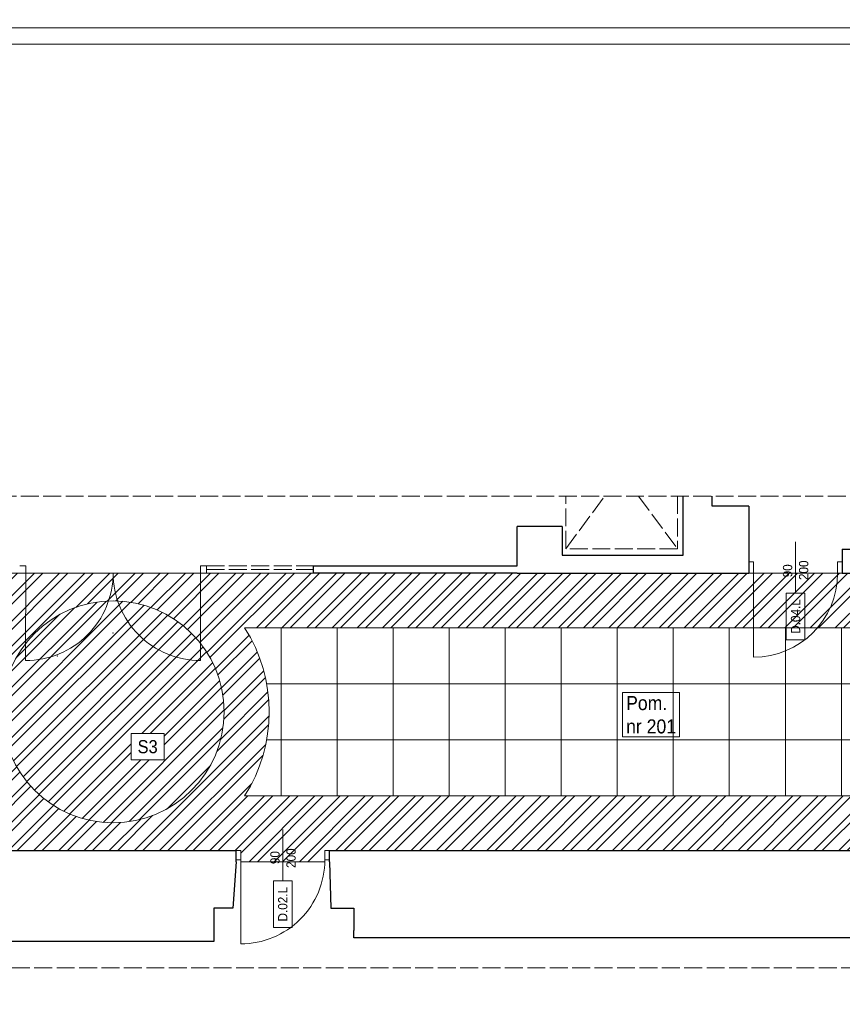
# Model space of a CAD drawing. Header units: centimetres. Extents: x 695802 to 711011, y 25963 to 44188.
# Tile 21 of 157: x 704576 to 705457, y 29262 to 30316. Entities that reach past the tile are written whole.
import ezdxf

# ---------------------------------------------------------------- set-up
doc = ezdxf.new("R2010")
doc.units = ezdxf.units.CM
doc.linetypes.add('ACAD_ISO02W100', pattern=[15, 12, -3])
doc.layers.add('Obrys powierzchni', color=50, linetype='Continuous', lineweight=9, plot=False)
doc.layers.add('Przekrojowa', color=253, linetype='Continuous', lineweight=25)
doc.layers.add('Widokowa', color=140, linetype='Continuous', lineweight=9)
for name, color, linetype, lineweight, true_color in [('S3_drzwi_nowe', 7, 'Continuous', 9, 0x00f900), ('S3_opis pomieszczeń', 7, 'Continuous', 0, 0xb5b5b5), ('S3_sufit S2', 7, 'Continuous', 5, 0x7f7f7f), ('S3_sufit S3', 7, 'Continuous', 5, 0x7f7f7f)]:
    doc.layers.add(name, color=color, linetype=linetype, lineweight=lineweight, true_color=true_color)
doc.styles.add('ARIELCE', font='arial.ttf', dxfattribs={"width": 0.9})

# ---------------------------------------------------------------- blocks, each defined once
blk = doc.blocks.new('zw$C566')
at = {"layer": 'S3_drzwi_nowe'}
blk.add_line((0, 27.5), (0, -27.5), dxfattribs=at)
at = {"layer": 'S3_drzwi_nowe', "ltscale": 1.6}
for points in [[(-50, 5), (-45, 5), (-45, -5), (-50, -5)], [(45, 5), (50, 5), (50, -5), (45, -5)]]:
    blk.add_lwpolyline(points, close=True, dxfattribs=at)
blk.add_lwpolyline([(-45, -5), (-45, -95, 0.414214), (45, -5)], format="xyb", dxfattribs=at)
at = {"layer": 'S3_drzwi_nowe'}
blk.add_lwpolyline([(10, -77.5), (10, -27.5), (-10, -27.5), (-10, -77.5)], close=True, dxfattribs=at)

msp = doc.modelspace()

# ---------------------------------------------------------------- hatches: boundary and pattern name
at = {"layer": 'S3_sufit S3', "ltscale": 1.6}
h = msp.add_hatch(dxfattribs=at)
h.set_pattern_fill('ANSI32', color=256, scale=2)
h.set_pattern_definition([(45, (704557.489, 29456.078), (-13.4704, 13.4704), []), (45, (704566.47, 29456.078), (-13.4704, 13.4704), [])])
h.paths.add_polyline_path([(704557.5, 29574.9, 1), (704795.1, 29574.9, 1)])

# ---------------------------------------------------------------- linework, layer by layer
at = {"layer": 'Obrys powierzchni', "ltscale": 1.6}
for points in [[(704052.6, 33277.3), (706152.6, 33277.3), (706152.6, 30307.3), (704052.6, 30307.3)], [(703182.6, 28207.3), (703182.6, 30307.3), (706152.6, 30307.3), (706152.6, 28207.3)], [(703200.1, 28224.8), (703200.1, 30289.8), (706135.1, 30289.8), (706135.1, 28224.8)]]:
    msp.add_lwpolyline(points, close=True, dxfattribs=at)
at = {"layer": 'Przekrojowa', "ltscale": 1.6}
for p, q in [((705286.6, 29742.7), (705286.6, 29806)), ((705317.9, 29795), (705317.9, 29806)), ((705357.1, 29795), (705317.9, 29795)), ((705357.1, 29795), (705357.1, 29723.4)), ((705109, 29731.4), (705109, 29773.4)), ((705157, 29773.4), (705109, 29773.4)), ((705157, 29773.4), (705157, 29742.7)), ((705457.1, 29749), (705457.1, 29723.4)), ((705457.1, 29749), (705470.5, 29749)), ((705157, 29742.7), (705286.6, 29742.7)), ((704890.9, 29723.4), (704890.9, 29731.4)), ((704890.9, 29731.4), (705109, 29731.4)), ((705109, 29723.4), (704890.9, 29723.4)), ((705109, 29723.4), (705357.1, 29723.4)), ((705457.1, 29723.4), (705601.7, 29723.4)), ((704412, 29426.4), (704808, 29426.4)), ((704808, 29414.4), (704808, 29426.4)), ((704908, 29426.4), (705602.6, 29426.4)), ((704908, 29414.4), (704908, 29426.4)), ((704808, 29414.4), (704804.6, 29364.8)), ((704908, 29414.4), (704909.3, 29364.8)), ((704804.6, 29364.8), (704784, 29364.8)), ((704784, 29364.8), (704784, 29328.8)), ((704909.3, 29364.8), (704934, 29364.8)), ((704934, 29364.8), (704934, 29340.8)), ((704934, 29332.8), (704934, 29340.8)), ((705093.7, 29332.8), (704934, 29332.8)), ((705557.7, 29332.8), (705093.7, 29332.8)), ((704784, 29328.8), (704435, 29328.8))]:
    msp.add_line(p, q, dxfattribs=at)
at = {"layer": 'S3_drzwi_nowe'}
for p, q in [((705407.1, 29701.9), (705407.1, 29756.9)), ((705362.1, 29723.4), (705362.1, 29633.4))]:
    msp.add_line(p, q, dxfattribs=at)
at = {"layer": 'S3_drzwi_nowe', "color": 0}
for p, q in [((704582.8, 29731.4), (704576.3, 29731.4)), ((704576.3, 29723.4), (704582.8, 29723.4)), ((704582.8, 29731.4), (704582.6, 29629.9)), ((704769.8, 29731.4), (704776.3, 29731.4)), ((704769.8, 29731.4), (704769.9, 29629.9)), ((704776.3, 29723.4), (704769.8, 29723.4))]:
    msp.add_line(p, q, dxfattribs=at)
at = {"layer": 'S3_drzwi_nowe'}
for points in [[(705362.1, 29735.4), (705357.1, 29735.4), (705357.1, 29723.4), (705362.1, 29723.4)], [(705457.1, 29735.4), (705452.1, 29735.4), (705452.1, 29723.4), (705457.1, 29723.4)], [(705417.1, 29652), (705417.1, 29702), (705397.1, 29702), (705397.1, 29652)]]:
    msp.add_lwpolyline(points, close=True, dxfattribs=at)
at = {"layer": 'S3_drzwi_nowe', "color": 0}
for centre, start, end in [((704582.8, 29723.4), 269.9148, 0), ((704769.8, 29723.4), 179.9715, 270.0852)]:
    msp.add_arc(centre, 93.5, start, end, dxfattribs=at)
at = {"layer": 'S3_drzwi_nowe'}
msp.add_arc((705362.1, 29723.4), 90, 270, 0, dxfattribs=at)
at = {"layer": 'S3_sufit S2', "ltscale": 1.6}
for points in [[(704840.7, 29604.9), (704856.1, 29604.9), (704856.1, 29664.9), (704817.1, 29664.9)], [(704840.7, 29544.9), (704856.1, 29544.9), (704856.1, 29604.9), (704840.7, 29604.9)], [(704817.1, 29484.9), (704856.1, 29484.9), (704856.1, 29544.9), (704840.7, 29544.9)]]:
    msp.add_lwpolyline(points, dxfattribs=at)
for points in [[(704856.1, 29604.9), (704916.1, 29604.9), (704916.1, 29664.9), (704856.1, 29664.9)], [(704916.1, 29604.9), (704976.1, 29604.9), (704976.1, 29664.9), (704916.1, 29664.9)], [(704976.1, 29604.9), (705036.1, 29604.9), (705036.1, 29664.9), (704976.1, 29664.9)], [(705036.1, 29604.9), (705096.1, 29604.9), (705096.1, 29664.9), (705036.1, 29664.9)], [(705096.1, 29604.9), (705156.1, 29604.9), (705156.1, 29664.9), (705096.1, 29664.9)], [(705156.1, 29604.9), (705216.1, 29604.9), (705216.1, 29664.9), (705156.1, 29664.9)], [(705216.1, 29604.9), (705276.1, 29604.9), (705276.1, 29664.9), (705216.1, 29664.9)], [(705276.1, 29604.9), (705336.1, 29604.9), (705336.1, 29664.9), (705276.1, 29664.9)], [(705336.1, 29604.9), (705396.1, 29604.9), (705396.1, 29664.9), (705336.1, 29664.9)], [(705396.1, 29604.9), (705456.1, 29604.9), (705456.1, 29664.9), (705396.1, 29664.9)], [(705456.1, 29604.9), (705516.1, 29604.9), (705516.1, 29664.9), (705456.1, 29664.9)], [(704856.1, 29544.9), (704916.1, 29544.9), (704916.1, 29604.9), (704856.1, 29604.9)], [(704916.1, 29544.9), (704976.1, 29544.9), (704976.1, 29604.9), (704916.1, 29604.9)], [(704976.1, 29544.9), (705036.1, 29544.9), (705036.1, 29604.9), (704976.1, 29604.9)], [(705036.1, 29544.9), (705096.1, 29544.9), (705096.1, 29604.9), (705036.1, 29604.9)], [(705096.1, 29544.9), (705156.1, 29544.9), (705156.1, 29604.9), (705096.1, 29604.9)], [(705156.1, 29544.9), (705216.1, 29544.9), (705216.1, 29604.9), (705156.1, 29604.9)], [(705336.1, 29544.9), (705396.1, 29544.9), (705396.1, 29604.9), (705336.1, 29604.9)], [(705396.1, 29544.9), (705456.1, 29544.9), (705456.1, 29604.9), (705396.1, 29604.9)], [(705456.1, 29544.9), (705516.1, 29544.9), (705516.1, 29604.9), (705456.1, 29604.9)], [(704856.1, 29484.9), (704916.1, 29484.9), (704916.1, 29544.9), (704856.1, 29544.9)], [(704916.1, 29484.9), (704976.1, 29484.9), (704976.1, 29544.9), (704916.1, 29544.9)], [(704976.1, 29484.9), (705036.1, 29484.9), (705036.1, 29544.9), (704976.1, 29544.9)], [(705036.1, 29484.9), (705096.1, 29484.9), (705096.1, 29544.9), (705036.1, 29544.9)], [(705096.1, 29484.9), (705156.1, 29484.9), (705156.1, 29544.9), (705096.1, 29544.9)], [(705156.1, 29484.9), (705216.1, 29484.9), (705216.1, 29544.9), (705156.1, 29544.9)], [(705336.1, 29484.9), (705396.1, 29484.9), (705396.1, 29544.9), (705336.1, 29544.9)], [(705396.1, 29484.9), (705456.1, 29484.9), (705456.1, 29544.9), (705396.1, 29544.9)], [(705456.1, 29484.9), (705516.1, 29484.9), (705516.1, 29544.9), (705456.1, 29544.9)]]:
    msp.add_lwpolyline(points, close=True, dxfattribs=at)
msp.add_circle((704676.3, 29574.9), 118.8, dxfattribs=at)
msp.add_arc((704676.3, 29574.9), 167.1, 327.4164, 32.5836, dxfattribs=at)
for p in [(704676.3, 29659.4), (704616.5, 29634.6), (704736.1, 29634.6)]:
    msp.add_point(p, dxfattribs=at)
at = {"layer": 'Widokowa', "linetype": 'ACAD_ISO02W100', "ltscale": 1.6}
for p, q in [((703425.5, 29806), (705964.9, 29806)), ((705161.1, 29749.6), (705203, 29806)), ((705161.1, 29749.6), (705161.1, 29806)), ((705238.8, 29806), (705280.7, 29749.6)), ((705280.7, 29806), (705280.7, 29749.6)), ((705280.7, 29749.6), (705161.1, 29749.6)), ((704582.8, 29723.4), (704769.8, 29723.4)), ((704776.3, 29731.4), (704890.9, 29731.4)), ((704776.3, 29731.4), (704776.3, 29723.4)), ((704776.3, 29727.4), (704890.9, 29727.4)), ((704776.3, 29723.4), (704890.9, 29723.4)), ((705457.1, 29723.4), (705357.1, 29723.4)), ((703511.9, 29300.7), (705932.3, 29300.7))]:
    msp.add_line(p, q, dxfattribs=at)

# ---------------------------------------------------------------- block references
at = {"layer": 'S3_drzwi_nowe'}
msp.add_blockref('zw$C566', (704858, 29421.4), dxfattribs=at)

# ---------------------------------------------------------------- texts
at = {"layer": 'S3_drzwi_nowe', "char_height": 10, "style": 'ARIELCE'}
for s, insert, width, attachment_point, rotation in [('{\\fArial|b0|i0|c238|p34;200}', (705410.7, 29716), 19.356, 1, 90.0247), ('{\\fArial|b0|i0|c238|p34;90}', (705393.5, 29718.9), 18.526, 1, 90.0247), ('{\\fArial|b0|i0|c238|p34;D.04.L}', (705407.1, 29677), 49.992, 5, 89.9762), ('{\\fArial|b0|i0|c238|p34;200}', (704861.8, 29428.7), 19.356, 3, 89.9762), ('{\\fArial|b0|i0|c238|p34;90}', (704844.6, 29425.8), 18.526, 3, 89.9762), ('{\\fArial|b0|i0|c238|p34;D.02.L}', (704858, 29368.9), 49.992, 5, 89.9762)]:
    msp.add_mtext(s, dxfattribs=dict(at, insert=insert, width=width, attachment_point=attachment_point, rotation=rotation))

# ---------------------------------------------------------------- next in the draw order: texts
at = {"layer": 'S3_opis pomieszczeń', "insert": (705225.6, 29591.8), "char_height": 7.5, "attachment_point": 1, "style": 'ARIELCE', "bg_fill": 18}
msp.add_mtext('{\\fArial|b0|i0|c238|p34;\\H2x;Pom.\\Pnr 201}', dxfattribs=at)

# ---------------------------------------------------------------- next in the draw order: hatches: boundary and pattern name
at = {"layer": 'S3_sufit S3', "ltscale": 1.6}
h = msp.add_hatch(dxfattribs=at)
h.set_pattern_fill('ANSI32', color=256, scale=2)
h.set_pattern_definition([(45, (703582.535, 29414.365), (-13.47038, 13.47038), []), (45, (703591.515, 29414.365), (-13.47038, 13.47038), [])])
h.paths.add_polyline_path([(703582.5, 29723.4), (703633.3, 29426.4), (704089.8, 29426.4), (704089.8, 29414.4), (704179.8, 29414.4), (704179.8, 29426.4), (704249, 29426.4), (704249, 29457.7), (704412, 29457.7), (704412, 29426.4), (704813, 29426.4), (704813, 29414.4), (704903, 29414.4), (704903, 29426.4), (705607.6, 29426.4), (705607.6, 29414.4), (705697.6, 29414.4), (705697.6, 29426.4), (705746.9, 29426.4), (705746.9, 29447.4), (705787.4, 29447.4), (705791.6, 29513.1), (705851.5, 29509.3), (705859, 29619), (705798.7, 29622.9), (705807.4, 29758.4), (705604.8, 29771.5), (705601.7, 29723.4)])
h.paths.add_polyline_path([(704856.1, 29544.9), (704916.1, 29544.9), (704976.1, 29544.9), (705036.1, 29544.9), (705096.1, 29544.9), (705156.1, 29544.9), (705216.1, 29544.9), (705276.1, 29544.9), (705336.1, 29544.9), (705396.1, 29544.9), (705456.1, 29544.9), (705516.1, 29544.9), (705576.1, 29544.9), (705636.1, 29544.9), (705636.1, 29604.9), (705576.1, 29604.9), (705516.1, 29604.9), (705456.1, 29604.9), (705396.1, 29604.9), (705336.1, 29604.9), (705276.1, 29604.9), (705216.1, 29604.9), (705156.1, 29604.9), (705096.1, 29604.9), (705036.1, 29604.9), (704976.1, 29604.9), (704916.1, 29604.9), (704856.1, 29604.9), (704856.1, 29544.9)], flags=0)
h.paths.add_polyline_path([(703656.5, 29484.9), (703716.5, 29484.9), (703776.5, 29484.9), (703836.5, 29484.9), (703896.5, 29484.9), (703956.5, 29484.9), (704016.5, 29484.9), (704076.5, 29484.9), (704136.5, 29484.9), (704196.5, 29484.9), (704256.5, 29484.9), (704316.5, 29484.9), (704376.5, 29484.9), (704436.5, 29484.9), (704496.5, 29484.9), (704535.5, 29484.9, -0.292266), (704535.5, 29664.9), (704496.5, 29664.9), (704436.5, 29664.9), (704376.5, 29664.9), (704316.5, 29664.9), (704256.5, 29664.9), (704196.5, 29664.9), (704136.5, 29664.9), (704076.5, 29664.9), (704016.5, 29664.9), (703956.5, 29664.9), (703896.5, 29664.9), (703836.5, 29664.9), (703776.5, 29664.9), (703716.5, 29664.9), (703656.5, 29664.9), (703656.5, 29604.9), (703656.5, 29544.9)], flags=16)
h.paths.add_polyline_path([(704557.5, 29574.9, 1), (704795.1, 29574.9, 1)], flags=0)
h.paths.add_polyline_path([(704557.5, 29574.9, 1), (704795.1, 29574.9, 1)], flags=16)
h.paths.add_polyline_path([(703656.5, 29544.9), (703716.5, 29544.9), (703776.5, 29544.9), (703836.5, 29544.9), (703896.5, 29544.9), (703956.5, 29544.9), (704016.5, 29544.9), (704076.5, 29544.9), (704136.5, 29544.9), (704196.5, 29544.9), (704256.5, 29544.9), (704316.5, 29544.9), (704376.5, 29544.9), (704436.5, 29544.9), (704496.5, 29544.9), (704496.5, 29604.9), (704496.5, 29664.9), (704436.5, 29664.9), (704376.5, 29664.9), (704316.5, 29664.9), (704256.5, 29664.9), (704196.5, 29664.9), (704136.5, 29664.9), (704076.5, 29664.9), (704016.5, 29664.9), (703956.5, 29664.9), (703896.5, 29664.9), (703836.5, 29664.9), (703776.5, 29664.9), (703716.5, 29664.9), (703716.5, 29604.9), (703656.5, 29604.9)], flags=0)
h.paths.add_polyline_path([(704817.1, 29664.9), (704856.1, 29664.9), (704916.1, 29664.9), (704976.1, 29664.9), (705036.1, 29664.9), (705096.1, 29664.9), (705156.1, 29664.9), (705216.1, 29664.9), (705276.1, 29664.9), (705336.1, 29664.9), (705396.1, 29664.9), (705456.1, 29664.9), (705516.1, 29664.9), (705576.1, 29664.9), (705636.1, 29664.9), (705696.1, 29664.9), (705696.1, 29604.9), (705696.1, 29544.9), (705696.1, 29484.9), (705636.1, 29484.9), (705576.1, 29484.9), (705516.1, 29484.9), (705456.1, 29484.9), (705396.1, 29484.9), (705336.1, 29484.9), (705276.1, 29484.9), (705216.1, 29484.9), (705156.1, 29484.9), (705096.1, 29484.9), (705036.1, 29484.9), (704976.1, 29484.9), (704916.1, 29484.9), (704856.1, 29484.9), (704817.1, 29484.9, 0.292266), (704817.1, 29664.9)], flags=16)
h.paths.add_polyline_path([(705560, 29570.7), (705533.2, 29570.7), (705533.2, 29592.2), (705560, 29592.2)], flags=8)
h.paths.add_polyline_path([(703937.9, 29571.8), (703911.1, 29571.8), (703911.1, 29593.3), (703937.9, 29593.3)], flags=8)

# ---------------------------------------------------------------- next in the draw order: linework, layer by layer
at = {"layer": 'S3_sufit S2', "ltscale": 1.6}
msp.add_lwpolyline([(703582.5, 29723.4), (705601.7, 29723.4), (705604.8, 29771.5), (705807.4, 29758.4), (705798.7, 29622.9), (705859, 29619), (705851.5, 29509.3), (705791.6, 29513.1), (705787.4, 29447.4), (705746.9, 29447.4), (705746.9, 29426.4), (705697.6, 29426.4), (705697.6, 29414.4), (705607.6, 29414.4), (705607.6, 29426.4), (704903, 29426.4), (704903, 29414.4), (704813, 29414.4), (704813, 29426.4), (704412, 29426.4)], dxfattribs=at)
for points in [[(705216.1, 29544.9), (705276.1, 29544.9), (705276.1, 29604.9), (705216.1, 29604.9)], [(705276.1, 29544.9), (705336.1, 29544.9), (705336.1, 29604.9), (705276.1, 29604.9)], [(705216.1, 29484.9), (705276.1, 29484.9), (705276.1, 29544.9), (705216.1, 29544.9)], [(705276.1, 29484.9), (705336.1, 29484.9), (705336.1, 29544.9), (705276.1, 29544.9)]]:
    msp.add_lwpolyline(points, close=True, dxfattribs=at)

# ---------------------------------------------------------------- next in the draw order: texts
at = {"layer": 'S3_sufit S3', "ltscale": 1.6, "insert": (704702.5, 29544.6), "char_height": 14, "width": 1.231015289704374e-11, "attachment_point": 1, "rotation": 0.019, "style": 'ARIELCE', "bg_fill": 18}
msp.add_mtext('\\pxqc;{\\fArial|b0|i0|c238|p34;S3}', dxfattribs=at)

doc.saveas('drawing.dxf')
